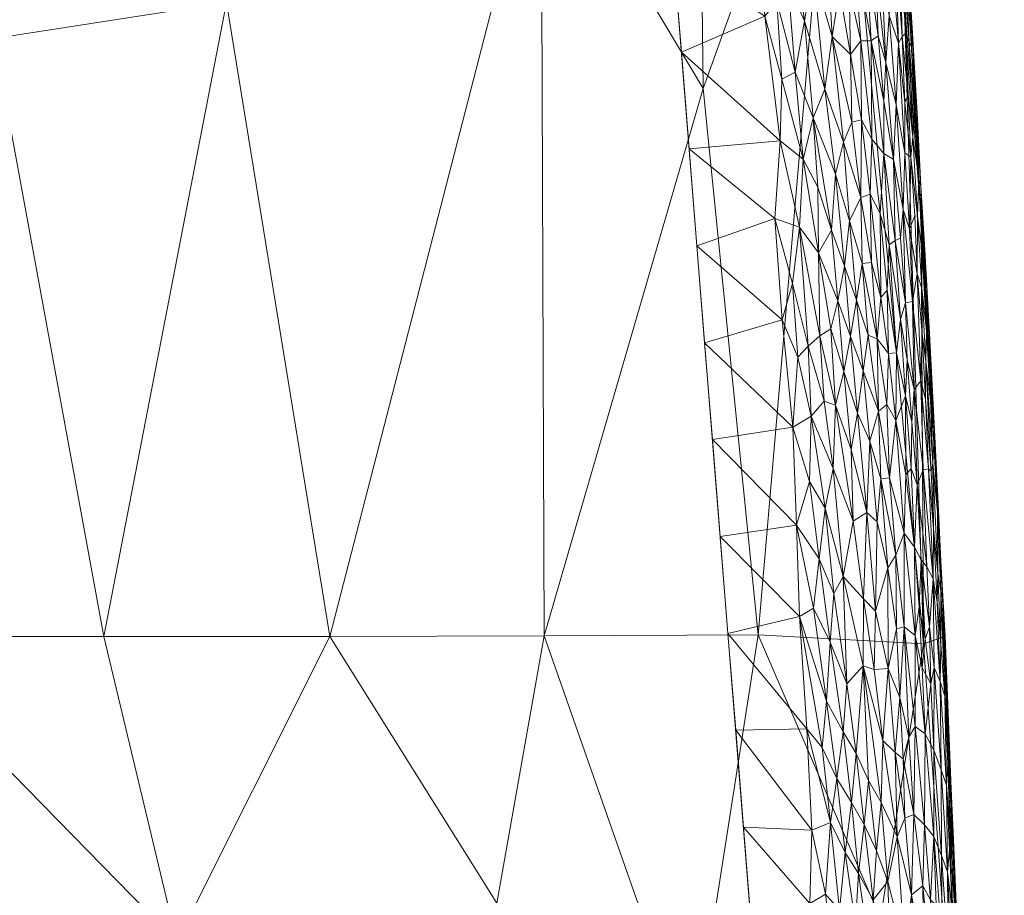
# Model space of a CAD drawing. Header units: millimetres. Extents: x -110 to 110, y 0 to 172.
# Tile 246 of 256: x 13 to 23, y 105 to 115. Entities that reach past the tile are written whole.
import ezdxf

# ---------------------------------------------------------------- set-up
doc = ezdxf.new("R2010")
doc.units = ezdxf.units.MM
doc.layers.add('A-GENM', color=13, linetype='Continuous')

# ---------------------------------------------------------------- blocks, each defined once
blk = doc.blocks.new('Model_FFAS1712-709GL0BF0 - Model_FFAS1712-709GL0BF0-430332-Preview')
at = {"layer": 'A-GENM', "lineweight": 9}
mesh = blk.add_polyface(dxfattribs=at)
corners = [(0, 169.952, 82.421), (-8.451, 169.75, 82.412), (-12.533, 168.757, 82.372), (-15.128, 165.537, 82.243), (-17.984, 148.925, 81.573), (-20.628, 115.234, 80.215), (-21.557, 81.455, 78.854), (-21.087, 64.575, 78.174), (-17.734, 57.01, 77.869), (-9.98, 53.953, 77.746), (6.908, 53.631, 77.733), (15.143, 55.351, 77.802), (20.446, 61.558, 78.052), (21.428, 95.265, 79.411), (16.038, 162.59, 82.124), (13.025, 168.426, 82.359), (6.593, 169.87, 82.417)]
mesh.append_faces([[corners[k] for k in face] for face in [(12, 10, 11)]], dxfattribs={"vtx0": -1})
mesh.append_faces([[corners[k] for k in face] for face in [(1, 3, 0), (13, 6, 12)]], dxfattribs={"vtx0": -1, "vtx1": -1})
mesh.append_faces([[corners[k] for k in face] for face in [(0, 4, 14), (6, 10, 12)]], dxfattribs={"vtx0": -1, "vtx1": -1, "vtx2": -1})
mesh.append_faces([[corners[k] for k in face] for face in [(0, 3, 4), (13, 5, 6), (6, 9, 10), (5, 13, 14)]], dxfattribs={"vtx0": -1, "vtx2": -1})
mesh.append_faces([[corners[k] for k in face] for face in [(8, 9, 7)]], dxfattribs={"vtx1": -1})
mesh.append_faces([[corners[k] for k in face] for face in [(16, 0, 14), (4, 5, 14), (6, 7, 9)]], dxfattribs={"vtx1": -1, "vtx2": -1})
mesh.append_faces([[corners[k] for k in face] for face in [(1, 2, 3), (14, 15, 16)]], dxfattribs={"vtx2": -1})
mesh = blk.add_polyface(dxfattribs=at)
corners = [(22.13, 119.186, 78.741), (22.334, 114.792, 76.798), (21.605, 117.86, 75.427), (22.542, 107.775, 75.573), (20.748, 107.871, 73.785), (18.389, 116.754, 73.747), (14.972, 114.74, 73.225), (16.263, 121.926, 73.779), (22.518, 112.383, 78.466), (20.148, 113.805, 74.006), (18.421, 107.862, 73.337), (20.077, 119.981, 74.475), (6.274, 107.853, 72.583), (4.695, 114.817, 72.982), (7.094, 114.589, 72.985), (18.619, 124.317, 74.327), (9.935, 113.738, 72.974), (8.729, 107.853, 72.66), (3.137, 107.853, 72.583), (12.444, 114.349, 73.076), (11.184, 107.853, 72.737), (9.57, 120.597, 73.371), (6.388, 121.471, 73.382), (1.56, 116.897, 73.097), (0.001, 107.853, 72.583), (11.579, 119.863, 73.376), (13.552, 121.091, 73.527), (13.639, 107.853, 72.813), (16.095, 107.854, 72.89), (4.181, 122.436, 73.426), (22.776, 107.853, 78.284)]
mesh.append_faces([[corners[k] for k in face] for face in [(17, 16, 20), (27, 6, 28)]], dxfattribs={"vtx0": -1, "vtx1": -1})
mesh.append_faces([[corners[k] for k in face] for face in [(0, 1, 2), (5, 6, 7), (8, 3, 1), (5, 9, 10), (9, 5, 11), (12, 13, 14), (11, 5, 15), (14, 16, 17), (19, 20, 16), (21, 14, 22), (13, 22, 14), (18, 23, 13), (16, 14, 21), (16, 21, 25), (19, 25, 26), (6, 19, 26), (6, 27, 19), (7, 6, 26), (5, 28, 6), (15, 5, 7), (22, 13, 29), (23, 29, 13), (9, 2, 4), (2, 9, 11), (16, 25, 19), (3, 2, 1)]], dxfattribs={"vtx0": -1, "vtx1": -1, "vtx2": -1})
mesh.append_faces([[corners[k] for k in face] for face in [(23, 18, 24), (9, 4, 10), (1, 0, 8)]], dxfattribs={"vtx0": -1, "vtx2": -1})
mesh.append_faces([[corners[k] for k in face] for face in [(3, 4, 2), (12, 18, 13), (17, 12, 14), (27, 20, 19), (10, 28, 5)]], dxfattribs={"vtx1": -1, "vtx2": -1})
mesh.append_faces([[corners[k] for k in face] for face in [(8, 30, 3)]], dxfattribs={"vtx2": -1})
mesh = blk.add_polyface(dxfattribs=at)
corners = [(21.551, 114.368, 80.08), (21.675, 113.221, 80.016), (21.765, 113.438, 79.986), (21.735, 114.889, 80.021), (21.748, 114.173, 80.005), (21.86, 114.321, 79.949), (22.112, 113.098, 79.767), (21.975, 114.322, 79.872), (21.982, 113.254, 79.868), (21.004, 113.906, 80.153), (21.236, 113.039, 80.102), (21.149, 113.981, 80.144), (21.249, 114.54, 80.15), (21.469, 113.799, 80.087), (21.344, 115.086, 80.15), (21.869, 113.466, 79.937), (21.491, 115.426, 80.122), (20.772, 115.316, 80.217), (20.817, 114.589, 80.187), (20.948, 114.748, 80.188), (22.134, 114.088, 79.724), (22.023, 115.067, 79.822), (22.048, 114.376, 79.809), (19.996, 113.148, 80.131), (20.985, 113.237, 80.129), (19.912, 114.2, 80.174), (21.344, 113.486, 80.102), (21.086, 115.674, 80.208), (21.073, 114.929, 80.184), (21.393, 112.734, 80.071), (19.828, 115.252, 80.216), (20.891, 115.629, 80.223), (21.63, 114.881, 80.065), (21.586, 112.876, 80.034), (21.862, 112.622, 79.93), (21.913, 115.329, 79.915), (21.782, 115.364, 80.001), (22.084, 115.214, 79.751), (21.963, 112.658, 79.878), (22.112, 113.667, 79.758)]
mesh.append_faces([[corners[k] for k in face] for face in [(23, 24, 25)]], dxfattribs={"vtx0": -1, "vtx1": -1})
mesh.append_faces([[corners[k] for k in face] for face in [(0, 1, 2), (3, 4, 5), (6, 7, 8), (9, 10, 11), (12, 13, 14), (5, 15, 8), (0, 16, 14), (17, 18, 19), (15, 5, 4), (20, 21, 22), (12, 26, 13), (24, 9, 18), (12, 14, 27), (0, 14, 13), (26, 11, 10), (12, 28, 11), (29, 26, 10), (12, 11, 26), (9, 11, 19), (17, 30, 18), (10, 9, 24), (9, 19, 18), (24, 18, 25), (28, 31, 19), (11, 28, 19), (27, 28, 12), (1, 0, 13), (32, 0, 4), (1, 13, 33), (2, 34, 15), (35, 36, 7), (22, 35, 7), (3, 32, 4), (20, 37, 21), (26, 33, 13), (15, 38, 8), (5, 8, 7), (15, 4, 2), (7, 36, 5), (0, 2, 4), (1, 34, 2), (36, 3, 5), (0, 32, 16), (35, 22, 21), (39, 7, 6), (7, 39, 22)]], dxfattribs={"vtx0": -1, "vtx1": -1, "vtx2": -1})
mesh.append_faces([[corners[k] for k in face] for face in [(30, 25, 18)]], dxfattribs={"vtx1": -1, "vtx2": -1})
mesh = blk.add_polyface(dxfattribs=at)
corners = [(22.353, 115.074, 79.095), (22.412, 114.263, 78.986), (22.379, 114.968, 78.93), (22.084, 115.214, 79.751), (22.134, 114.088, 79.724), (22.168, 114.596, 79.661), (22.341, 113.107, 79.449), (22.244, 113.627, 79.592), (22.323, 112.49, 79.523), (22.473, 113.538, 78.7), (22.427, 114.271, 78.818), (22.464, 113.5, 78.879), (22.27, 114.298, 79.504), (22.386, 114.304, 79.135), (22.44, 113.551, 79.047), (22.202, 115.114, 79.577), (22.452, 113.519, 78.512), (22.493, 112.811, 78.484), (22.514, 112.748, 78.747), (22.424, 114.406, 78.686), (22.388, 114.996, 78.77), (22.218, 113.035, 79.652), (22.341, 113.654, 79.399), (22.349, 114.404, 79.274), (22.376, 113.737, 79.289), (22.427, 113.278, 79.176), (22.403, 113.058, 79.297), (22.312, 114.369, 79.395), (22.238, 115.338, 79.479), (22.112, 113.667, 79.758), (22.048, 114.376, 79.809), (22.119, 115.549, 79.691), (22.29, 115.201, 79.35), (22.371, 114.936, 78.569), (22.492, 112.823, 78.944), (22.334, 114.988, 79.223), (22.412, 114.228, 78.541), (22.112, 113.098, 79.767)]
mesh.append_faces([[corners[k] for k in face] for face in [(16, 9, 17), (33, 19, 36)]], dxfattribs={"vtx0": -1, "vtx1": -1})
mesh.append_faces([[corners[k] for k in face] for face in [(0, 1, 2), (3, 4, 5), (6, 7, 8), (9, 10, 11), (12, 7, 6), (1, 13, 14), (5, 12, 15), (18, 17, 9), (10, 19, 20), (1, 14, 11), (8, 7, 21), (6, 22, 12), (23, 24, 25), (25, 24, 26), (24, 27, 22), (12, 28, 15), (7, 4, 21), (29, 4, 30), (21, 4, 29), (5, 4, 7), (12, 5, 7), (3, 5, 31), (25, 14, 13), (27, 24, 23), (22, 26, 24), (32, 27, 23), (28, 12, 27), (12, 22, 27), (6, 26, 22), (20, 19, 33), (10, 1, 11), (34, 11, 14), (18, 9, 11), (2, 1, 10), (0, 35, 13), (20, 2, 10), (36, 19, 9), (0, 13, 1), (25, 13, 23), (34, 14, 25), (9, 19, 10), (5, 15, 31), (27, 32, 28), (35, 32, 23), (13, 35, 23), (21, 29, 37)]], dxfattribs={"vtx0": -1, "vtx1": -1, "vtx2": -1})
mesh.append_faces([[corners[k] for k in face] for face in [(9, 16, 36)]], dxfattribs={"vtx0": -1, "vtx2": -1})
mesh = blk.add_polyface(dxfattribs=at)
corners = [(21.197, 112.299, 80.081), (21.291, 111.007, 80.026), (21.417, 111.12, 80.015), (22.04, 111.087, 79.82), (21.875, 111.905, 79.914), (21.94, 111.125, 79.872), (21.008, 111.292, 80.054), (20.08, 112.096, 80.089), (20.165, 111.045, 80.047), (20.985, 113.237, 80.129), (19.996, 113.148, 80.131), (20.927, 112.392, 80.099), (21.236, 113.039, 80.102), (21.401, 112.022, 80.047), (21.739, 112.368, 79.976), (21.862, 112.622, 79.93), (21.979, 111.914, 79.862), (21.678, 110.732, 79.954), (21.75, 111.112, 79.944), (21.612, 111.498, 79.991), (21.963, 112.658, 79.878), (21.869, 113.466, 79.937), (21.675, 113.221, 80.016), (22.168, 112.107, 79.726), (22.112, 113.098, 79.767), (22.073, 112.448, 79.803), (21.534, 111.195, 79.998), (21.586, 112.876, 80.034), (21.544, 112.266, 80.028), (21.344, 113.486, 80.102), (21.119, 111.689, 80.064), (21.982, 113.254, 79.868), (21.393, 112.734, 80.071), (21.684, 111.876, 79.982), (21.815, 111.505, 79.931), (22.078, 111.534, 79.799), (22.162, 110.926, 79.737), (21.888, 110.739, 79.888), (22.147, 111.616, 79.748), (21.176, 110.886, 80.031)]
mesh.append_faces([[corners[k] for k in face] for face in [(0, 1, 2), (3, 4, 5), (9, 10, 11), (12, 0, 13), (14, 4, 15), (16, 15, 4), (17, 18, 19), (20, 21, 15), (15, 22, 14), (23, 24, 25), (16, 20, 15), (13, 2, 26), (12, 9, 0), (0, 9, 11), (27, 14, 22), (28, 27, 29), (30, 11, 6), (25, 31, 20), (1, 0, 30), (13, 0, 2), (19, 26, 17), (32, 13, 28), (33, 14, 27), (33, 27, 28), (14, 34, 4), (5, 4, 34), (16, 4, 3), (35, 3, 36), (20, 16, 35), (35, 25, 20), (24, 31, 25), (34, 37, 5), (18, 37, 34), (33, 18, 34), (14, 33, 34), (19, 33, 28), (33, 19, 18), (13, 19, 28), (13, 26, 19), (25, 35, 38), (3, 35, 16), (39, 30, 6), (30, 39, 1), (6, 11, 7), (11, 30, 0), (13, 32, 12), (28, 29, 32)]], dxfattribs={"vtx0": -1, "vtx1": -1, "vtx2": -1})
mesh.append_faces([[corners[k] for k in face] for face in [(6, 7, 8)]], dxfattribs={"vtx0": -1, "vtx2": -1})
mesh.append_faces([[corners[k] for k in face] for face in [(10, 7, 11)]], dxfattribs={"vtx1": -1, "vtx2": -1})
mesh = blk.add_polyface(dxfattribs=at)
corners = [(22.476, 112.417, 79.14), (22.447, 112.422, 79.244), (22.475, 111.792, 79.238), (22.348, 111.479, 79.529), (22.294, 112.179, 79.58), (22.235, 112.154, 79.656), (22.569, 111.634, 78.787), (22.606, 111.146, 78.599), (22.56, 111.992, 78.643), (22.423, 111.491, 79.399), (22.515, 110.631, 79.255), (22.218, 113.035, 79.652), (22.514, 112.748, 78.747), (22.464, 113.5, 78.879), (22.492, 112.823, 78.944), (22.112, 113.098, 79.767), (22.403, 113.058, 79.297), (22.576, 111.174, 78.918), (22.529, 112.032, 78.958), (22.524, 111.633, 79.085), (22.248, 110.936, 79.663), (22.147, 111.616, 79.748), (22.162, 110.926, 79.737), (22.39, 112.28, 79.408), (22.341, 113.107, 79.449), (22.442, 110.536, 79.421), (22.168, 112.107, 79.726), (22.292, 111.3, 79.609), (22.427, 113.278, 79.176), (22.323, 112.49, 79.523), (22.526, 111.139, 79.163), (22.073, 112.448, 79.803), (22.078, 111.534, 79.799), (22.569, 110.841, 79.043), (22.617, 110.722, 78.762), (22.573, 111.395, 78.427), (22.533, 112.103, 78.455), (22.493, 112.811, 78.484), (22.366, 110.859, 79.526), (22.614, 110.686, 78.398)]
mesh.append_faces([[corners[k] for k in face] for face in [(0, 1, 2), (3, 4, 5), (6, 7, 8), (9, 10, 2), (4, 11, 5), (12, 13, 14), (5, 11, 15), (0, 16, 1), (17, 18, 19), (20, 21, 22), (23, 16, 24), (19, 0, 2), (6, 8, 12), (9, 3, 25), (26, 20, 27), (6, 18, 17), (0, 28, 16), (29, 3, 9), (23, 24, 29), (29, 9, 23), (2, 30, 19), (0, 18, 14), (14, 28, 0), (26, 31, 21), (22, 21, 32), (3, 5, 27), (27, 5, 26), (26, 21, 20), (15, 26, 5), (30, 33, 19), (10, 30, 2), (17, 19, 33), (18, 0, 19), (6, 17, 34), (6, 34, 7), (14, 6, 12), (8, 7, 35), (38, 25, 3), (27, 38, 3), (8, 37, 12), (14, 18, 6), (3, 29, 4), (11, 4, 29), (9, 2, 23), (23, 2, 1), (23, 1, 16)]], dxfattribs={"vtx0": -1, "vtx1": -1, "vtx2": -1})
mesh.append_faces([[corners[k] for k in face] for face in [(8, 36, 37), (7, 39, 35)]], dxfattribs={"vtx0": -1, "vtx2": -1})
mesh.append_faces([[corners[k] for k in face] for face in [(35, 36, 8)]], dxfattribs={"vtx1": -1, "vtx2": -1})
mesh = blk.add_polyface(dxfattribs=at)
corners = [(22.538, 109.664, 79.282), (22.442, 110.536, 79.421), (22.474, 109.501, 79.415), (22.352, 109.61, 79.573), (22.243, 110.199, 79.673), (22.332, 108.975, 79.6), (22.241, 108.738, 79.673), (22.172, 109.579, 79.726), (22.577, 108.612, 79.269), (22.515, 110.631, 79.255), (22.423, 111.491, 79.399), (22.417, 110.186, 79.476), (22.444, 108.826, 79.479), (22.516, 108.688, 79.379), (22.643, 109.736, 78.908), (22.698, 108.537, 78.884), (22.696, 109.21, 78.681), (22.649, 108.481, 79.094), (22.597, 109.676, 79.121), (22.564, 110.43, 79.131), (22.651, 109.029, 79.014), (22.626, 109.651, 79.015), (22.617, 110.422, 78.881), (22.617, 110.722, 78.762), (22.576, 111.174, 78.918), (22.526, 111.139, 79.163), (22.614, 110.686, 78.398), (22.606, 111.146, 78.599), (22.661, 110.099, 78.57), (22.345, 110.467, 79.565), (22.366, 110.859, 79.526), (22.292, 111.3, 79.609), (22.248, 110.936, 79.663), (22.409, 109.679, 79.503), (22.702, 109.299, 78.519), (22.654, 109.978, 78.369), (22.735, 108.561, 78.312), (22.695, 109.27, 78.341), (22.655, 109.956, 78.747), (22.569, 110.841, 79.043)]
mesh.append_faces([[corners[k] for k in face] for face in [(35, 34, 37)]], dxfattribs={"vtx0": -1, "vtx1": -1})
mesh.append_faces([[corners[k] for k in face] for face in [(0, 1, 2), (3, 4, 5), (6, 5, 7), (2, 8, 0), (1, 9, 10), (11, 2, 1), (12, 13, 2), (14, 15, 16), (5, 4, 7), (0, 17, 18), (9, 0, 18), (0, 9, 1), (19, 9, 18), (18, 20, 21), (22, 23, 24), (25, 9, 19), (26, 27, 28), (5, 12, 3), (29, 11, 30), (31, 32, 29), (2, 11, 33), (34, 35, 28), (22, 38, 23), (39, 19, 21), (33, 12, 2), (29, 4, 3), (32, 4, 29), (30, 31, 29), (14, 20, 15), (17, 20, 18), (20, 14, 21), (39, 21, 14), (21, 19, 18), (25, 19, 39), (22, 39, 14), (28, 27, 23), (38, 28, 23), (34, 28, 16), (39, 22, 24), (38, 14, 16), (14, 38, 22), (28, 38, 16), (33, 29, 3), (29, 33, 11), (12, 33, 3), (1, 30, 11)]], dxfattribs={"vtx0": -1, "vtx1": -1, "vtx2": -1})
mesh.append_faces([[corners[k] for k in face] for face in [(36, 37, 34), (35, 26, 28)]], dxfattribs={"vtx1": -1, "vtx2": -1})
mesh = blk.add_polyface(dxfattribs=at)
corners = [(22.172, 109.579, 79.726), (22.054, 110.303, 79.804), (22.08, 109.567, 79.78), (22.04, 111.087, 79.82), (22.144, 110.373, 79.749), (22.162, 110.926, 79.737), (22.241, 108.738, 79.673), (21.826, 110.279, 79.9), (21.959, 109.975, 79.844), (21.888, 110.739, 79.888), (21.305, 109.537, 79.972), (21.164, 109.062, 79.963), (21.409, 108.698, 79.933), (21.94, 111.125, 79.872), (21.75, 111.112, 79.944), (21.927, 109.202, 79.841), (21.587, 110.368, 79.963), (21.463, 110.409, 79.985), (21.562, 109.678, 79.946), (21.475, 109.247, 79.945), (22.155, 108.601, 79.727), (22.04, 109.098, 79.793), (21.669, 108.505, 79.891), (21.78, 109.107, 79.884), (21.755, 109.884, 79.911), (21.678, 110.732, 79.954), (20.249, 109.993, 80.004), (21.123, 110.129, 80.005), (20.165, 111.045, 80.047), (21.008, 111.292, 80.054), (21.322, 110.246, 79.996), (21.291, 111.007, 80.026), (21.176, 110.886, 80.031), (20.333, 108.941, 79.962), (22.243, 110.199, 79.673), (21.534, 111.195, 79.998), (21.417, 111.12, 80.015), (22.248, 110.936, 79.663)]
mesh.append_faces([[corners[k] for k in face] for face in [(26, 27, 28)]], dxfattribs={"vtx0": -1, "vtx1": -1})
mesh.append_faces([[corners[k] for k in face] for face in [(0, 1, 2), (3, 4, 5), (0, 2, 6), (7, 8, 9), (10, 11, 12), (1, 4, 3), (13, 1, 3), (14, 7, 9), (8, 7, 15), (16, 17, 18), (10, 12, 19), (20, 2, 21), (22, 23, 18), (16, 23, 24), (24, 25, 16), (28, 27, 29), (27, 26, 11), (30, 31, 32), (32, 27, 30), (0, 34, 4), (9, 1, 13), (2, 1, 8), (1, 9, 8), (14, 25, 7), (25, 24, 7), (15, 7, 24), (35, 16, 25), (15, 24, 23), (17, 16, 36), (23, 16, 18), (0, 4, 1), (5, 4, 34), (34, 37, 5), (16, 35, 36), (21, 8, 15), (6, 2, 20), (8, 21, 2), (31, 17, 36), (30, 18, 17), (19, 22, 18), (18, 30, 19), (10, 30, 27), (30, 10, 19), (11, 10, 27), (17, 31, 30), (27, 32, 29)]], dxfattribs={"vtx0": -1, "vtx1": -1, "vtx2": -1})
mesh.append_faces([[corners[k] for k in face] for face in [(11, 26, 33)]], dxfattribs={"vtx0": -1, "vtx2": -1})
mesh = blk.add_polyface(dxfattribs=at)
corners = [(21.669, 108.505, 79.891), (21.475, 109.247, 79.945), (21.567, 108.323, 79.901), (22.75, 108.281, 78.522), (22.735, 108.561, 78.312), (22.702, 109.299, 78.519), (21.348, 108.161, 79.919), (21.164, 109.062, 79.963), (21.197, 108.071, 79.923), (22.649, 108.481, 79.094), (22.577, 108.612, 79.269), (22.606, 107.96, 79.246), (22.778, 107.439, 78.631), (22.732, 108.344, 78.709), (21.409, 108.698, 79.933), (22.658, 107.517, 79.155), (22.724, 107.367, 78.962), (22.651, 109.029, 79.014), (22.69, 108.231, 78.977), (22.538, 109.664, 79.282), (22.159, 107.508, 79.709), (22.155, 108.601, 79.727), (22.02, 108.128, 79.783), (22.332, 108.975, 79.6), (22.331, 107.96, 79.603), (22.452, 107.866, 79.486), (22.444, 108.826, 79.479), (22.496, 108.177, 79.425), (22.516, 108.688, 79.379), (21.708, 107.342, 79.847), (21.888, 107.535, 79.812), (21.889, 108.262, 79.831), (21.53, 107.792, 79.888), (22.527, 107.516, 79.398), (20.333, 108.941, 79.962), (20.417, 107.889, 79.919), (22.696, 109.21, 78.681), (22.698, 108.537, 78.884), (22.731, 107.765, 78.867), (21.78, 109.107, 79.884), (21.927, 109.202, 79.841), (22.04, 109.098, 79.793), (22.56, 107.828, 79.338), (22.474, 109.501, 79.415), (22.241, 108.738, 79.673), (22.249, 107.937, 79.662), (21.489, 107.153, 79.87), (22.006, 107.498, 79.774), (22.776, 107.853, 78.284)]
mesh.append_faces([[corners[k] for k in face] for face in [(0, 1, 2), (3, 4, 5), (6, 7, 8), (9, 10, 11), (12, 3, 13), (14, 2, 1), (9, 15, 16), (17, 9, 18), (19, 10, 9), (20, 21, 22), (23, 24, 25), (26, 23, 25), (26, 27, 28), (0, 29, 30), (30, 31, 0), (32, 2, 14), (25, 33, 27), (7, 34, 8), (13, 3, 36), (36, 37, 13), (38, 13, 37), (39, 31, 40), (41, 22, 21), (22, 41, 40), (9, 11, 15), (11, 10, 28), (18, 38, 37), (17, 18, 37), (16, 18, 9), (27, 33, 42), (42, 11, 28), (25, 27, 26), (42, 28, 27), (10, 43, 28), (44, 45, 24), (20, 45, 21), (45, 44, 21), (23, 44, 24), (2, 29, 0), (6, 32, 14), (7, 6, 14), (46, 6, 8), (29, 2, 32), (40, 31, 22), (0, 31, 39), (31, 47, 22), (3, 5, 36)]], dxfattribs={"vtx0": -1, "vtx1": -1, "vtx2": -1})
mesh.append_faces([[corners[k] for k in face] for face in [(8, 34, 35), (3, 48, 4)]], dxfattribs={"vtx0": -1, "vtx2": -1})
mesh = blk.add_polyface(dxfattribs=at)
corners = [(21.888, 107.535, 79.812), (22.006, 107.498, 79.774), (21.889, 108.262, 79.831), (22.734, 106.408, 79.036), (22.724, 107.367, 78.962), (22.658, 107.517, 79.155), (22.452, 107.866, 79.486), (22.331, 107.96, 79.603), (22.45, 106.877, 79.496), (22.656, 106.619, 79.213), (22.773, 107.207, 78.744), (22.793, 106.241, 78.833), (21.708, 107.342, 79.847), (21.81, 106.583, 79.803), (22.284, 107.192, 79.632), (22.32, 106.525, 79.601), (22.383, 106.76, 79.557), (21.489, 107.153, 79.87), (21.44, 106.649, 79.856), (21.601, 106.312, 79.828), (22.56, 106.797, 79.368), (22.527, 107.516, 79.398), (22.731, 107.765, 78.867), (22.623, 107.342, 79.243), (22.606, 107.96, 79.246), (22.56, 107.828, 79.338), (22.69, 108.231, 78.977), (22.249, 107.937, 79.662), (22.776, 107.853, 78.284), (22.75, 108.281, 78.522), (22.8, 107.165, 78.494), (22.828, 106.566, 78.232), (22.802, 107.209, 78.258), (22.805, 106.467, 78.716), (22.808, 106.755, 78.601), (21.668, 106.821, 79.836), (21.53, 107.792, 79.888), (21.197, 108.071, 79.923), (21.276, 106.851, 79.873), (22.1, 106.725, 79.72), (22.236, 106.595, 79.653), (22.159, 107.508, 79.709), (20.417, 107.889, 79.919), (21.348, 108.161, 79.919), (20.502, 106.837, 79.877), (22.02, 108.128, 79.783), (22.836, 106.364, 78.448), (22.778, 107.439, 78.631), (22.732, 108.344, 78.709), (21.946, 106.29, 79.762), (22.084, 106.053, 79.711)]
mesh.append_faces([[corners[k] for k in face] for face in [(0, 1, 2), (3, 4, 5), (6, 7, 8), (3, 5, 9), (10, 4, 11), (0, 12, 13), (14, 15, 16), (17, 18, 19), (6, 20, 21), (10, 22, 4), (23, 9, 5), (23, 24, 25), (20, 9, 23), (8, 20, 6), (4, 22, 26), (7, 14, 16), (27, 14, 7), (28, 29, 30), (10, 33, 34), (35, 36, 17), (37, 38, 18), (1, 0, 39), (39, 40, 41), (37, 42, 38), (17, 36, 43), (41, 40, 14), (41, 14, 27), (41, 45, 1), (40, 15, 14), (34, 46, 30), (47, 10, 34), (7, 16, 8), (34, 30, 47), (29, 47, 30), (48, 10, 47), (24, 23, 5), (23, 25, 21), (48, 22, 10), (23, 21, 20), (0, 13, 49), (13, 12, 35), (36, 35, 12), (19, 35, 17), (0, 50, 39), (37, 18, 17), (41, 1, 39)]], dxfattribs={"vtx0": -1, "vtx1": -1, "vtx2": -1})
mesh.append_faces([[corners[k] for k in face] for face in [(30, 31, 32), (38, 42, 44)]], dxfattribs={"vtx0": -1, "vtx2": -1})
mesh.append_faces([[corners[k] for k in face] for face in [(32, 28, 30)]], dxfattribs={"vtx1": -1, "vtx2": -1})
mesh = blk.add_polyface(dxfattribs=at)
corners = [(-23.362, 82.123, 77.247), (-23.352, 84.983, 77.362), (-23.332, 87.842, 77.477), (-23.298, 90.702, 77.593), (-23.248, 93.561, 77.708), (-23.183, 96.419, 77.824), (-23.102, 99.279, 77.938), (-23.007, 102.137, 78.055), (-22.898, 104.995, 78.17), (-22.775, 107.853, 78.284), (-22.541, 107.792, 75.573), (-20.751, 107.885, 73.788), (-16.102, 107.853, 72.89), (-6.272, 107.853, 72.583), (6.274, 107.853, 72.583), (16.095, 107.854, 72.89), (20.748, 107.871, 73.785), (22.542, 107.775, 75.573), (22.775, 107.853, 78.284), (22.986, 102.704, 78.076), (23.152, 97.56, 77.869), (23.27, 92.42, 77.662), (23.337, 87.274, 77.455), (23.362, 82.123, 77.247), (23.42, 85.634, 68.563), (23.017, 88.886, 64.827), (21.694, 92.345, 62.471), (15.171, 96.489, 60.817), (4.984, 97.6, 60.513), (-5.004, 97.599, 60.524), (-15.182, 96.487, 60.817), (-21.696, 92.342, 62.472), (-23.018, 88.882, 64.831), (-23.42, 85.633, 68.565), (-21.352, 97.962, 72.225), (19.448, 97.262, 69.699), (-23.14, 89.935, 72.089), (-22.713, 100.585, 74.722), (-20.468, 94.675, 67.818), (-23.047, 94.889, 74.101), (-23.392, 83.914, 72.816), (22.317, 101.126, 74.135), (0.013, 100.543, 69.515), (23.084, 90.45, 72.075), (21.057, 93.369, 66.629), (14.159, 98.184, 66.834), (-23.345, 89.414, 74.879), (-8.756, 98.724, 66.845), (23.104, 94.868, 74.401), (-22.614, 89.999, 68.318), (-21.579, 92.319, 65.556), (-16.812, 96.682, 65.084), (-14.102, 101.692, 70.751), (23.392, 83.915, 72.815), (11.184, 107.853, 72.737), (10.348, 102.437, 70.991), (-23.379, 86.784, 72.979), (22.652, 89.835, 68.22), (21.654, 93.608, 69.708), (21.194, 97.714, 71.952), (17.978, 102.164, 71.932), (-21.929, 93.586, 70.429), (15.344, 100.925, 70.45), (6.836, 99.481, 68.112), (-22.1, 104.426, 74.398), (-19.355, 103.616, 72.793), (-22.9, 103.531, 76.202), (-18.295, 100.063, 71.04), (-21.304, 101.712, 73.312), (-23.171, 87.902, 70.259), (0.001, 107.853, 72.583), (4.45, 103.248, 71.462), (1.928, 98.212, 65.185), (18.173, 95.8, 64.255), (-17.296, 98.327, 68.775), (-12.777, 99.395, 68.412), (-6.915, 102.383, 70.97), (18.17, 96.83, 67.291), (22.074, 104.792, 74.413), (20.028, 103.279, 72.966), (22.901, 102.817, 75.957), (23.062, 98.883, 75.719), (-19.737, 94.614, 63.925), (-18.439, 94.414, 61.645), (-19.219, 95.518, 66.103), (23.314, 87.057, 71.353), (23.365, 88.18, 74.339), (23.288, 91.537, 74.685), (-11.187, 107.853, 72.737), (-15.434, 104.209, 72.083), (7.891, 97.844, 64.123), (14.432, 104.538, 72.075), (13.79, 97.208, 63.913), (10.553, 98.278, 66.06), (10.625, 99.915, 68.841), (7.416, 101.492, 70.347), (7.313, 104.05, 71.761), (8.729, 107.853, 72.66), (10.879, 105.02, 72.072), (4.324, 100.903, 69.858), (3.212, 99.242, 67.698), (3.137, 107.853, 72.583), (1.7, 105.16, 72.158), (-2.644, 104.377, 71.925), (-0.234, 99.004, 67.255), (-3.283, 97.973, 64.214), (-4.423, 99.834, 68.619), (-10.093, 97.043, 60.671), (-11.819, 97.48, 63.814), (1.514, 102.479, 71.087), (-1.388, 102.285, 70.971), (-4.151, 102.376, 71.001), (-0.01, 97.599, 60.518), (4.904, 105.686, 72.263), (10.077, 97.045, 60.665), (-7.578, 97.703, 63.274), (13.861, 99.767, 69.063), (16.631, 98.801, 68.929), (-20.229, 96.642, 70.11), (2.383, 97.746, 62.587), (-10.647, 101.744, 70.554), (-8.674, 104.824, 72.011), (-8.755, 100.293, 69.213), (-5.553, 105.107, 72.117), (-3.136, 107.853, 72.583), (20.511, 94.907, 68.419), (22.479, 93.848, 71.937), (19.51, 99.157, 71.263), (17.722, 99.88, 70.595), (-18.427, 107.869, 73.339), (18.432, 94.417, 61.644), (17.908, 104.959, 72.69), (18.421, 107.862, 73.337), (-17.791, 102.799, 72.102), (-13.644, 107.853, 72.814), (-12.473, 104.676, 72.001), (13.639, 107.853, 72.813), (-3.423, 98.695, 66.589), (-13.197, 97.98, 66.036), (-8.729, 107.853, 72.66)]
mesh.append_faces([[corners[k] for k in face] for face in [(24, 85, 53), (101, 102, 70), (3, 46, 2), (2, 56, 1), (11, 64, 10), (40, 69, 33), (83, 51, 30), (22, 87, 21), (30, 108, 107), (112, 119, 28), (14, 113, 101), (28, 90, 114), (12, 65, 129), (15, 91, 136), (139, 135, 88)]], dxfattribs={"vtx0": -1, "vtx1": -1})
mesh.append_faces([[corners[k] for k in face] for face in [(84, 51, 82), (73, 45, 77), (96, 97, 98), (51, 83, 82), (74, 38, 118), (81, 80, 19), (61, 38, 49), (122, 75, 120), (80, 41, 78), (45, 94, 116), (61, 39, 34), (48, 126, 59), (65, 68, 64), (39, 36, 46), (44, 58, 57), (64, 11, 65), (87, 126, 48), (36, 69, 56), (64, 66, 10), (41, 79, 78), (75, 52, 120), (34, 39, 37), (73, 44, 26), (39, 6, 37), (46, 4, 39), (118, 38, 61), (53, 85, 86), (57, 25, 44), (77, 44, 73), (70, 102, 103), (50, 82, 31), (50, 49, 38), (56, 46, 36), (63, 100, 99), (100, 104, 42), (69, 40, 56), (86, 43, 87), (133, 34, 65), (79, 59, 127), (2, 46, 56), (60, 128, 91), (28, 119, 90), (61, 49, 36), (22, 86, 87), (49, 50, 32), (80, 81, 41), (115, 47, 137), (76, 120, 121), (74, 75, 51), (95, 99, 71), (15, 131, 91), (45, 93, 94), (36, 49, 69), (1, 56, 40), (58, 44, 125), (85, 57, 43), (58, 35, 59), (43, 57, 58), (127, 59, 35), (48, 59, 41), (128, 60, 127), (131, 132, 79), (39, 61, 36), (118, 34, 67), (35, 77, 117), (91, 62, 98), (45, 73, 92), (90, 72, 100), (6, 66, 37), (89, 52, 67), (64, 68, 37), (10, 66, 8), (37, 66, 64), (135, 89, 134), (67, 52, 74), (65, 34, 68), (34, 37, 68), (49, 33, 69), (96, 71, 113), (94, 95, 55), (55, 95, 96), (119, 105, 72), (72, 105, 104), (130, 92, 73), (75, 74, 52), (84, 74, 51), (121, 13, 123), (47, 108, 138), (103, 123, 124), (104, 106, 42), (45, 116, 117), (77, 35, 125), (41, 59, 79), (131, 79, 60), (16, 78, 79), (17, 80, 78), (20, 48, 81), (48, 41, 81), (84, 50, 38), (50, 84, 82), (74, 84, 38), (57, 85, 24), (86, 85, 43), (126, 87, 43), (53, 86, 22), (48, 21, 87), (133, 12, 89), (133, 89, 67), (92, 93, 45), (98, 62, 55), (92, 114, 90), (93, 92, 90), (90, 63, 93), (95, 63, 99), (63, 94, 93), (116, 55, 62), (63, 95, 94), (96, 95, 71), (101, 113, 102), (91, 98, 54), (96, 98, 55), (63, 90, 100), (109, 99, 42), (104, 100, 72), (42, 99, 100), (71, 109, 102), (96, 113, 14), (111, 106, 76), (102, 109, 110), (76, 121, 123), (102, 113, 71), (104, 137, 106), (137, 47, 106), (122, 106, 47), (110, 111, 103), (107, 108, 115), (30, 51, 108), (138, 108, 51), (99, 109, 71), (110, 109, 42), (106, 110, 42), (102, 110, 103), (106, 111, 110), (123, 111, 76), (47, 115, 108), (29, 115, 105), (55, 116, 94), (117, 116, 62), (117, 62, 128), (45, 117, 77), (34, 118, 61), (74, 118, 67), (105, 119, 112), (90, 119, 72), (52, 89, 135), (122, 120, 76), (135, 120, 52), (135, 139, 121), (106, 122, 76), (75, 122, 47), (123, 103, 111), (77, 125, 44), (35, 58, 125), (43, 58, 126), (59, 126, 58), (128, 127, 35), (79, 127, 60), (117, 128, 35), (128, 62, 91), (91, 131, 60), (34, 133, 67), (12, 133, 65), (120, 135, 121), (104, 105, 137), (137, 105, 115), (51, 75, 138), (47, 138, 75)]], dxfattribs={"vtx0": -1, "vtx1": -1, "vtx2": -1})
mesh.append_faces([[corners[k] for k in face] for face in [(78, 16, 17), (80, 18, 19), (39, 5, 6), (57, 24, 25), (46, 3, 4), (115, 29, 107), (66, 7, 8), (39, 4, 5), (65, 11, 129), (92, 130, 27), (81, 19, 20), (89, 12, 134), (92, 27, 114), (91, 54, 136), (96, 14, 97), (98, 97, 54), (123, 13, 124), (73, 26, 130), (131, 15, 132), (135, 134, 88)]], dxfattribs={"vtx0": -1, "vtx2": -1})
mesh.append_faces([[corners[k] for k in face] for face in [(9, 10, 8)]], dxfattribs={"vtx1": -1})
mesh.append_faces([[corners[k] for k in face] for face in [(6, 7, 66), (20, 21, 48), (25, 26, 44), (31, 32, 50), (32, 33, 49), (17, 18, 80), (83, 31, 82), (112, 29, 105), (124, 70, 103), (132, 16, 79), (139, 13, 121)]], dxfattribs={"vtx1": -1, "vtx2": -1})
mesh.append_faces([[corners[k] for k in face] for face in [(40, 0, 1), (22, 23, 53)]], dxfattribs={"vtx2": -1})
mesh = blk.add_polyface(dxfattribs=at)
corners = [(22.56, 106.797, 79.368), (22.45, 106.877, 79.496), (22.554, 105.81, 79.391), (22.084, 106.053, 79.711), (22.258, 105.68, 79.626), (22.1, 106.725, 79.72), (22.87, 105.568, 78.393), (22.836, 106.364, 78.448), (22.838, 106.031, 78.584), (22.653, 105.684, 79.254), (22.738, 105.478, 79.095), (22.656, 106.619, 79.213), (21.761, 106.051, 79.796), (21.693, 105.509, 79.788), (21.835, 105.283, 79.757), (22.793, 106.241, 78.833), (22.805, 106.467, 78.716), (22.773, 107.207, 78.744), (21.601, 106.312, 79.828), (21.44, 106.649, 79.856), (21.532, 105.835, 79.818), (22.734, 106.408, 79.036), (22.804, 105.301, 78.915), (22.724, 107.367, 78.962), (22.438, 105.922, 79.508), (22.236, 106.595, 79.653), (22.535, 105.147, 79.417), (21.899, 105.815, 79.76), (21.81, 106.583, 79.803), (21.946, 106.29, 79.762), (22.03, 105.527, 79.716), (21.888, 107.535, 79.812), (21.668, 106.821, 79.836), (21.276, 106.851, 79.873), (21.331, 105.75, 79.829), (22.32, 106.525, 79.601), (22.34, 105.883, 79.581), (20.502, 106.837, 79.877), (20.586, 105.785, 79.835), (22.411, 105.051, 79.523), (22.855, 105.922, 78.206), (22.828, 106.566, 78.232), (22.868, 105.361, 78.538), (22.849, 105.434, 78.67), (22.823, 105.54, 78.8), (22.383, 106.76, 79.557), (22.808, 106.755, 78.601), (22.8, 107.165, 78.494), (22.153, 105.196, 79.664)]
mesh.append_faces([[corners[k] for k in face] for face in [(0, 1, 2), (3, 4, 5), (6, 7, 8), (9, 10, 11), (12, 13, 14), (15, 16, 17), (18, 19, 20), (21, 10, 22), (10, 21, 11), (15, 21, 22), (21, 15, 23), (0, 9, 11), (2, 1, 24), (4, 25, 5), (2, 24, 26), (0, 2, 9), (12, 27, 28), (3, 29, 30), (29, 3, 31), (12, 28, 32), (18, 13, 12), (33, 34, 20), (35, 25, 36), (4, 36, 25), (37, 34, 33), (39, 24, 36), (42, 8, 43), (6, 40, 7), (16, 43, 8), (44, 43, 15), (15, 22, 44), (6, 8, 42), (36, 24, 35), (45, 24, 1), (24, 45, 35), (43, 16, 15), (46, 16, 8), (7, 46, 8), (41, 47, 7), (3, 30, 48), (27, 30, 29), (28, 27, 29), (27, 12, 14), (4, 3, 48), (13, 18, 20), (32, 18, 12), (20, 19, 33)]], dxfattribs={"vtx0": -1, "vtx1": -1, "vtx2": -1})
mesh.append_faces([[corners[k] for k in face] for face in [(34, 37, 38)]], dxfattribs={"vtx0": -1, "vtx2": -1})
mesh.append_faces([[corners[k] for k in face] for face in [(40, 41, 7)]], dxfattribs={"vtx1": -1, "vtx2": -1})
mesh = blk.add_polyface(dxfattribs=at)
corners = [(22.554, 105.81, 79.391), (22.535, 105.147, 79.417), (22.617, 104.996, 79.324), (22.153, 105.196, 79.664), (22.03, 105.527, 79.716), (21.994, 104.996, 79.712), (21.899, 105.815, 79.76), (22.68, 104.937, 79.232), (22.653, 105.684, 79.254), (22.19, 104.014, 79.622), (21.479, 105.058, 79.794), (21.309, 104.956, 79.799), (21.567, 104.279, 79.758), (22.337, 104.485, 79.563), (22.411, 105.051, 79.523), (22.258, 105.68, 79.626), (22.738, 105.478, 79.095), (22.81, 104.428, 78.974), (22.804, 105.301, 78.915), (22.849, 105.434, 78.67), (22.823, 105.54, 78.8), (22.856, 104.846, 78.751), (22.889, 104.725, 78.558), (22.868, 105.361, 78.538), (22.91, 104.602, 78.339), (22.87, 105.568, 78.393), (22.865, 104.092, 78.817), (22.903, 103.952, 78.647), (22.745, 104.541, 79.127), (21.802, 104.733, 79.745), (21.693, 105.509, 79.788), (21.631, 104.882, 79.774), (20.67, 104.733, 79.792), (20.586, 105.785, 79.835), (22.469, 104, 79.47), (22.545, 104.318, 79.408), (22.032, 103.89, 79.669), (21.835, 105.283, 79.757), (21.331, 105.75, 79.829), (21.412, 103.793, 79.75), (22.34, 105.883, 79.581), (22.881, 105.279, 78.18), (22.438, 105.922, 79.508), (22.619, 104.309, 79.328), (22.687, 104.261, 79.237), (21.532, 105.835, 79.818), (22.855, 105.922, 78.206), (22.908, 104.635, 78.154)]
mesh.append_faces([[corners[k] for k in face] for face in [(32, 11, 33)]], dxfattribs={"vtx0": -1, "vtx1": -1})
mesh.append_faces([[corners[k] for k in face] for face in [(0, 1, 2), (3, 4, 5), (6, 5, 4), (7, 8, 2), (3, 5, 9), (10, 11, 12), (8, 0, 2), (13, 14, 15), (16, 17, 18), (19, 20, 21), (21, 22, 19), (23, 24, 25), (18, 17, 26), (26, 21, 18), (27, 22, 21), (23, 19, 22), (17, 16, 28), (8, 28, 16), (3, 9, 13), (15, 3, 13), (29, 30, 31), (13, 34, 14), (1, 14, 35), (36, 5, 37), (31, 10, 12), (11, 38, 33), (32, 39, 11), (15, 14, 40), (25, 24, 41), (18, 21, 20), (24, 23, 22), (14, 1, 42), (2, 43, 44), (43, 1, 35), (2, 44, 7), (1, 43, 2), (44, 28, 7), (28, 8, 7), (31, 30, 45), (30, 29, 37), (36, 37, 29), (6, 37, 5), (10, 45, 38), (45, 10, 31), (11, 10, 38)]], dxfattribs={"vtx0": -1, "vtx1": -1, "vtx2": -1})
mesh.append_faces([[corners[k] for k in face] for face in [(25, 41, 46)]], dxfattribs={"vtx0": -1, "vtx2": -1})
mesh.append_faces([[corners[k] for k in face] for face in [(47, 41, 24)]], dxfattribs={"vtx1": -1, "vtx2": -1})
mesh = blk.add_polyface(dxfattribs=at)
corners = [(22.789, 102.807, 79.104), (22.824, 101.664, 79.07), (22.872, 101.823, 78.966), (22.687, 104.261, 79.237), (22.686, 103.608, 79.25), (22.747, 103.571, 79.157), (22.754, 101.795, 79.179), (22.696, 101.538, 79.251), (22.819, 101.023, 79.091), (22.619, 104.309, 79.328), (22.5, 102.047, 79.424), (22.352, 101.926, 79.504), (22.495, 101.023, 79.41), (22.876, 100.958, 78.988), (22.886, 100.239, 78.989), (22.869, 103.364, 78.878), (22.81, 104.428, 78.974), (22.812, 103.559, 79.025), (22.675, 102.317, 79.274), (22.62, 101.095, 79.321), (22.594, 102.165, 79.353), (22.692, 102.912, 79.251), (22.581, 103.284, 79.371), (22.352, 102.918, 79.526), (22.472, 103.138, 79.459), (22.777, 100.226, 79.157), (22.868, 102.636, 78.934), (22.745, 104.541, 79.127), (22.865, 104.092, 78.817), (22.469, 104, 79.47), (22.355, 103.669, 79.538), (22.619, 103.678, 79.333), (22.545, 104.318, 79.408), (22.352, 100.773, 79.476), (22.411, 105.051, 79.523), (22.337, 104.485, 79.563), (22.705, 100.786, 79.24)]
mesh.append_faces([[corners[k] for k in face] for face in [(0, 1, 2), (3, 4, 5), (6, 7, 8), (3, 9, 4), (10, 11, 12), (13, 8, 14), (15, 16, 17), (18, 7, 6), (19, 7, 20), (13, 2, 1), (18, 21, 22), (23, 10, 24), (13, 1, 8), (6, 8, 1), (25, 8, 7), (0, 6, 1), (18, 6, 21), (2, 26, 0), (16, 27, 17), (6, 0, 21), (5, 4, 0), (0, 26, 17), (24, 10, 20), (15, 28, 16), (26, 15, 17), (3, 5, 27), (29, 30, 24), (31, 21, 4), (20, 7, 18), (22, 29, 24), (22, 24, 20), (22, 20, 18), (19, 20, 10), (29, 22, 32), (19, 10, 12), (10, 23, 11), (30, 23, 24), (33, 12, 11), (34, 29, 32), (30, 29, 35), (25, 7, 36), (7, 19, 36), (32, 22, 31), (31, 4, 9), (0, 4, 21), (0, 17, 5), (27, 5, 17), (32, 31, 9), (21, 31, 22)]], dxfattribs={"vtx0": -1, "vtx1": -1, "vtx2": -1})

msp = doc.modelspace()

# ---------------------------------------------------------------- block references
at = {"layer": 'A-GENM', "lineweight": 9}
msp.add_blockref('Model_FFAS1712-709GL0BF0 - Model_FFAS1712-709GL0BF0-430332-Preview', (0, 0), dxfattribs=at)

doc.saveas('drawing.dxf')
